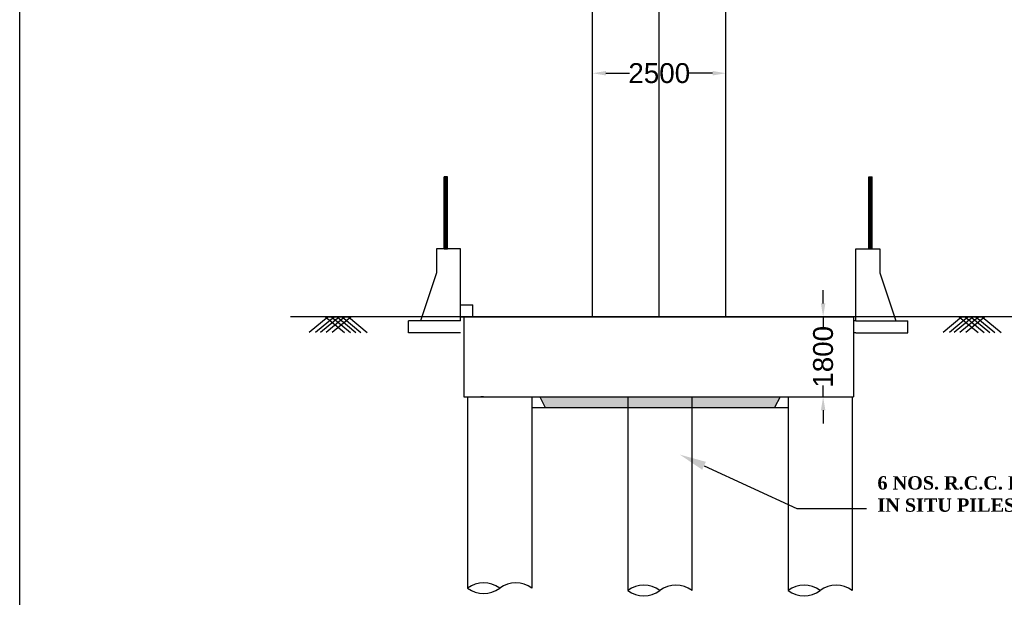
# Model space of a CAD drawing. Header units: inches. Extents: x -7742690772 to -3865980171, y -13316213144 to -6657882739.
# Tile 7 of 23: x -3867269367 to -3867232490, y -6658154723 to -6658133074. Entities that reach past the tile are written whole.
import ezdxf
from ezdxf import colors
from ezdxf.entities.mleader import LeaderData, LeaderLine
from ezdxf.math import Vec2, Vec3

# ---------------------------------------------------------------- set-up
doc = ezdxf.new("R2010")
doc.units = ezdxf.units.IN
doc.header["$MEASUREMENT"] = 0
doc.header["$PDMODE"] = 2
doc.header["$PDSIZE"] = 5
doc.layers.add('TEX', color=6, linetype='Continuous')
doc.layers.add('TEXT', color=7, linetype='Continuous')
doc.styles.add('dim', font='arial.ttf')
doc.styles.get("Standard").update_dxf_attribs({"font": 'timesbd.ttf', "height": 5})
doc.dimstyles.new('ISO-25', dxfattribs={"dimtxt": 200, "dimasz": 150, "dimexe": 240, "dimexo": 300, "dimgap": 0.02, "dimtad": 0, "dimdec": 0, "dimdsep": 46, "dimtxsty": 'Standard', "dimcen": 150, "dimclrd": 1, "dimclre": 1, "dimclrt": 1, "dimadec": 0, "dimazin": 0, "dimtfac": 1, "dimtdec": 0, "dimtmove": 2, "dimatfit": 3, "dimfxl": 240, "dimarcsym": 0})

# ---------------------------------------------------------------- blocks, each defined once
blk = doc.blocks.new('*D277')
at = {"layer": 'Defpoints', "color": 0, "ltscale": 20, "transparency": 16777216}
for p in [(-3867242913.708895, -6658135081.033559), (-3867247913.71944, -6658136436.271427, 45780.89713), (-3867242913.708895, -6658136437.185598, 45780.89713)]:
    blk.add_point(p, dxfattribs=at)
at = {"layer": 'TEX', "color": 0, "lineweight": -2, "ltscale": 20, "transparency": 16777216}
for p, q in [((-3867247913.71944, -6658136136.271427), (-3867247913.71944, -6658134841.033559)), ((-3867247413.71944, -6658135081.033559), (-3867246530.934167, -6658135081.033559)), ((-3867243413.708895, -6658135081.033559), (-3867244296.494168, -6658135081.033559)), ((-3867242913.708895, -6658136137.185598), (-3867242913.708895, -6658134841.033559))]:
    blk.add_line(p, q, dxfattribs=at)
at = {"layer": 'TEX', "color": 0, "ltscale": 20, "transparency": 16777216}
for points in [[(-3867247413.71944, -6658134997.700226), (-3867247413.71944, -6658135164.366892), (-3867247913.71944, -6658135081.033559)], [(-3867243413.708895, -6658134997.700226), (-3867243413.708895, -6658135164.366892), (-3867242913.708895, -6658135081.033559)]]:
    blk.add_solid(points, dxfattribs=at)
at = {"layer": 'TEX', "color": 0, "ltscale": 20, "transparency": 16777216, "insert": (-3867245413.714168, -6658135081.033559), "char_height": 744.8, "attachment_point": 5, "style": 'dim'}
blk.add_mtext('2500', dxfattribs=at)
blk = doc.blocks.new('*D183')
at = {"layer": 'Defpoints', "color": 0, "ltscale": 20, "transparency": 16777216}
for p in [(-3867240251.520175, -6658144209.314588, 45780.89713), (-3867240251.520172, -6658147209.314593, 45780.89713), (-3867239274.743896, -6658147209.314593)]:
    blk.add_point(p, dxfattribs=at)
at = {"layer": 'TEX', "color": 0, "lineweight": -2, "ltscale": 20, "transparency": 16777216}
for p, q in [((-3867239274.743896, -6658143709.314588), (-3867239274.743896, -6658143209.314588)), ((-3867239951.520175, -6658144209.314588), (-3867239034.743896, -6658144209.314588)), ((-3867239274.743896, -6658144209.314588), (-3867239274.743896, -6658144633.500593)), ((-3867239274.743896, -6658147209.314593), (-3867239274.743896, -6658146785.128588)), ((-3867239951.520172, -6658147209.314593), (-3867239034.743896, -6658147209.314593)), ((-3867239274.743896, -6658147709.314593), (-3867239274.743896, -6658148209.314593))]:
    blk.add_line(p, q, dxfattribs=at)
at = {"layer": 'TEX', "color": 0, "ltscale": 20, "transparency": 16777216}
for points in [[(-3867239358.077229, -6658143709.314588), (-3867239191.410562, -6658143709.314588), (-3867239274.743896, -6658144209.314588)], [(-3867239358.077229, -6658147709.314593), (-3867239191.410562, -6658147709.314593), (-3867239274.743896, -6658147209.314593)]]:
    blk.add_solid(points, dxfattribs=at)
at = {"layer": 'TEX', "color": 0, "ltscale": 20, "transparency": 16777216, "insert": (-3867239274.743896, -6658145709.314588), "char_height": 744.8, "attachment_point": 5, "rotation": 90, "style": 'dim'}
blk.add_mtext('1800', dxfattribs=at)

msp = doc.modelspace()

# ---------------------------------------------------------------- hatches: boundary and pattern name
at = {"ltscale": 20}
h = msp.add_hatch(dxfattribs=at)
h.set_pattern_fill('ANSI31', scale=300, style=0)
h.set_pattern_definition([(45, (-3867236159.96, -6658141653.205), (-26.516504, 26.516504), [])])
h.paths.add_polyline_path([(-3867253471.359465, -6658141662.985498), (-3867253342.512495, -6658141662.985498), (-3867253342.512495, -6658138962.985498), (-3867253468.838789, -6658138962.985498)])
h = msp.add_hatch(dxfattribs=at)
h.set_pattern_fill('ANSI31', scale=300, style=0)
h.set_pattern_definition([(45, (-3867230364.267, -6658141653.205), (-26.5165, 26.5165), [])])
h.paths.add_polyline_path([(-3867237435.419895, -6658141662.985595), (-3867237564.266864, -6658141662.985595), (-3867237564.266864, -6658138962.985595), (-3867237437.94057, -6658138962.985595)])
h = msp.add_hatch(dxfattribs=at)
h.set_pattern_fill('AR-CONC', scale=50)
h.set_pattern_definition([(50, (3874500264.96, 6657962716.9), (358.6300913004, -31.3760674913), [37.5, -412.5]), (355, (3874500264.96, 6657962716.9), (-69.3756668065, 376.09606685), [30, -330]), (100.45144446, (3874500294.85, 6657962714.28), (289.2544233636, 344.719995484), [31.870096, -350.571056]), (46.1842, (3874500264.96, 6657962816.9), (533.620665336, -82.759640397), [56.25, -618.75]), (96.63563549, (3874500309.43, 6657962810), (467.330972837, 487.059300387), [47.805171, -525.85688]), (351.18416399, (3874500264.96, 6657962816.9), (467.330972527, 487.059300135), [45, -495.0000005]), (21, (3874500314.96, 6657962791.9), (298.453526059, -201.3094453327), [37.5, -412.5]), (326, (3874500314.96, 6657962791.9), (121.657665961, 362.575022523), [30, -330]), (71.45144474, (3874500339.83, 6657962775.12), (420.111188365, 161.265576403), [31.870095, -350.571056]), (37.5, (3874500264.96, 6657962716.9), (6.0799276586, 166.4469269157), [0, -326, 0, -335, 0, -331.25]), (7.5, (3874500264.96, 6657962716.9), (131.534768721, 197.2058559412), [0, -191, 0, -318.5, 0, -126.25]), (327.5, (3874500153.46, 6657962716.9), (266.9112180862, -11.2774358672), [0, -125, 0, -390, 0, -517.5]), (317.5, (3874500103.46, 6657962716.9), (291.5930846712, 50.052491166), [0, -162.5, 0, -259, 0, -367.5])])
h.paths.add_polyline_path([(-3867249590.192061, -6658147209.314595), (-3867249890.192063, -6658147209.314595), (-3867249685.399325, -6658147609.314593), (-3867249590.192061, -6658147609.314593)])
h.paths.add_polyline_path([(-3867247190.192063, -6658147209.314595), (-3867249590.192061, -6658147209.314595), (-3867249590.192061, -6658147609.314593), (-3867247190.192063, -6658147609.314593)])
h.paths.add_polyline_path([(-3867243590.192066, -6658147209.314595), (-3867247190.192063, -6658147209.314595), (-3867247190.192063, -6658147609.314593), (-3867243590.192066, -6658147609.314593)])
h.paths.add_polyline_path([(-3867241190.192067, -6658147209.314595), (-3867243590.192066, -6658147209.314595), (-3867243590.192066, -6658147609.314593), (-3867241190.192067, -6658147609.314593)])
h.paths.add_polyline_path([(-3867240890.192063, -6658147209.314595), (-3867241190.192067, -6658147209.314595), (-3867241190.192067, -6658147609.314593), (-3867241094.984801, -6658147609.314593)])

# ---------------------------------------------------------------- linework, layer by layer
for p, q in [((-3867245427.184237, -6658125274.451597, 45780.89713), (-3867245427.184237, -6658144209.314577, 45780.89713)), ((-3867247927.184237, -6658129267.994366, 45780.89713), (-3867247927.184237, -6658144209.314576, 45780.89713)), ((-3867242927.184237, -6658129267.994366, 45780.89713), (-3867242927.184237, -6658144209.314577, 45780.89713)), ((-3867205881.59238, -6658144212.9856, 45780.89713), (-3867259226.46715, -6658144212.9856, 45780.89713)), ((-3867252737.139442, -6658144209.31459, 45780.89713), (-3867238137.139444, -6658144209.314584, 45780.89713)), ((-3867239061.867069, -6658144209.314577, 45780.89713), (-3867250061.867069, -6658144209.314576, 45780.89713))]:
    msp.add_line(p, q, dxfattribs=at)
at = {"color": 7, "ltscale": 20}
for p, q in [((-3867253471.359465, -6658141662.985498, 45780.89713), (-3867253468.838789, -6658138962.985498, 45780.89713)), ((-3867237435.419895, -6658141662.985595, 45780.89713), (-3867237437.94057, -6658138962.985595, 45780.89713)), ((-3867252851.236631, -6658141662.985498, 45780.89713), (-3867253751.236631, -6658141662.985498, 45780.89713)), ((-3867253751.236631, -6658141662.985498, 45780.89713), (-3867253751.236631, -6658142562.985498, 45780.89713)), ((-3867252851.236631, -6658144362.985498, 45780.89713), (-3867252851.236631, -6658141662.985498, 45780.89713)), ((-3867238055.542728, -6658144362.985595, 45780.89713), (-3867238055.542728, -6658141662.985595, 45780.89713)), ((-3867238055.542728, -6658141662.985595, 45780.89713), (-3867237155.542728, -6658141662.985595, 45780.89713)), ((-3867237155.542728, -6658141662.985595, 45780.89713), (-3867237155.542728, -6658142562.985595, 45780.89713)), ((-3867253751.236631, -6658142562.985498, 45780.89713), (-3867254351.236631, -6658144362.985498, 45780.89713)), ((-3867237155.542728, -6658142562.985595, 45780.89713), (-3867236555.542728, -6658144362.985595, 45780.89713)), ((-3867252851.236631, -6658143759.314479, 45780.89713), (-3867252401.236631, -6658143759.314479, 45780.89713)), ((-3867252401.236631, -6658144209.314479, 45780.89713), (-3867252401.236631, -6658143759.314479, 45780.89713)), ((-3867254351.236631, -6658144362.985498, 45780.89713), (-3867254801.236631, -6658144362.985498, 45780.89713)), ((-3867254801.236631, -6658144812.985498, 45780.89713), (-3867254801.236631, -6658144362.985498, 45780.89713)), ((-3867252851.236631, -6658144362.985498, 45780.89713), (-3867254351.236631, -6658144362.985498, 45780.89713)), ((-3867252851.236631, -6658144209.314479, 45780.89713), (-3867252401.236631, -6658144209.314479, 45780.89713)), ((-3867252737.139442, -6658144209.31459, 45780.89713), (-3867252737.139442, -6658147209.31459, 45780.89713)), ((-3867238137.139444, -6658144209.314584, 45780.89713), (-3867238137.139442, -6658147209.314587, 45780.89713)), ((-3867238055.542728, -6658144362.985595, 45780.89713), (-3867238137.139444, -6658144362.985595, 45780.89713)), ((-3867238055.542728, -6658144362.985595, 45780.89713), (-3867236555.542728, -6658144362.985595, 45780.89713)), ((-3867236555.542728, -6658144362.985595, 45780.89713), (-3867236105.542728, -6658144362.985595, 45780.89713)), ((-3867236105.542728, -6658144812.985595, 45780.89713), (-3867236105.542728, -6658144362.985595, 45780.89713)), ((-3867254351.236631, -6658144812.985498, 45780.89713), (-3867254801.236631, -6658144812.985498, 45780.89713)), ((-3867252851.236631, -6658144812.985498, 45780.89713), (-3867254351.236631, -6658144812.985498, 45780.89713)), ((-3867238055.542728, -6658144812.985595, 45780.89713), (-3867238137.139444, -6658144812.985595, 45780.89713)), ((-3867238055.542728, -6658144812.985595, 45780.89713), (-3867236555.542728, -6658144812.985595, 45780.89713)), ((-3867236555.542728, -6658144812.985595, 45780.89713), (-3867236105.542728, -6658144812.985595, 45780.89713)), ((-3867252737.139442, -6658147209.314599, 45780.89713), (-3867247190.192063, -6658147209.314593, 45780.89713)), ((-3867252590.192062, -6658147209.314595, 45780.89713), (-3867252590.192065, -6658154379.758153, 45780.89713)), ((-3867250190.192064, -6658147209.314595, 45780.89713), (-3867250190.192059, -6658154379.758166, 45780.89713)), ((-3867249890.192063, -6658147209.314595, 45780.89713), (-3867249685.399324, -6658147609.314595, 45780.89713)), ((-3867246590.192062, -6658147209.314595, 45780.89713), (-3867246590.192066, -6658154464.997926, 45780.89713)), ((-3867244190.192063, -6658147209.314595, 45780.89713), (-3867244190.19206, -6658154464.997926, 45780.89713)), ((-3867243590.192066, -6658147209.314593, 45780.89713), (-3867238137.139442, -6658147209.31459, 45780.89713)), ((-3867240890.192063, -6658147209.314595, 45780.89713), (-3867241094.984802, -6658147609.314595, 45780.89713)), ((-3867240590.192062, -6658147209.314595, 45780.89713), (-3867240590.192066, -6658154464.997926, 45780.89713)), ((-3867238190.192063, -6658147209.314595, 45780.89713), (-3867238190.19206, -6658154464.997926, 45780.89713))]:
    msp.add_line(p, q, dxfattribs=at)
at = {"color": 3, "ltscale": 20}
msp.add_line((-3867251990.192062, -6658147209.314593, 45780.89713), (-3867252090.23686, -6658147209.314593, 45780.89713), dxfattribs=at)
at = {"color": 0, "ltscale": 20}
for p, q in [((-3867249890.192063, -6658147209.314595, 45780.89713), (-3867240890.192063, -6658147209.314593, 45780.89713)), ((-3867250190.192063, -6658147609.314592, 45780.89713), (-3867240590.192062, -6658147609.314594, 45780.89713))]:
    msp.add_line(p, q, dxfattribs=at)
at = {"ltscale": 20}
msp.add_lwpolyline([(-3867269366.672482, -6658057300.890121), (-3867057069.576999, -6658057300.890121), (-3867057069.576999, -6658179970.008903), (-3867269366.672482, -6658179970.008903)], close=True, dxfattribs=at)
at = {"color": 7, "ltscale": 20, "elevation": 45780.89713}
for points in [[(-3867253471.359465, -6658141662.865107), (-3867253342.512495, -6658141662.985498), (-3867253342.512495, -6658138962.985498), (-3867253468.838789, -6658138962.985498)], [(-3867237435.419895, -6658141662.865203), (-3867237564.266864, -6658141662.985595), (-3867237564.266864, -6658138962.985595), (-3867237437.94057, -6658138962.985595)]]:
    msp.add_lwpolyline(points, dxfattribs=at)
at = {"color": 7, "ltscale": 20}
for centre in [(-3867250590.236861, -6658147209.314595, 45780.89713), (-3867245390.236861, -6658147209.314595, 45780.89713)]:
    msp.add_arc(centre, 1200, 180, 180.0014753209, dxfattribs=at)
at = {"layer": 'TEX', "color": 0, "ltscale": 20}
for p, q in [((-3867257814.148752, -6658144212.985611, 45780.89713), (-3867258520.090089, -6658144795.007143, 45780.89713)), ((-3867257578.243744, -6658144212.985609, 45780.89713), (-3867258284.185079, -6658144795.007137, 45780.89713)), ((-3867257392.700478, -6658144212.985601, 45780.89713), (-3867258098.641812, -6658144795.007133, 45780.89713)), ((-3867257913.215603, -6658144212.985613, 45780.89713), (-3867256957.005131, -6658144212.98559, 45780.89713)), ((-3867257913.215603, -6658144212.985613, 45780.89713), (-3867257207.27424, -6658144795.007111, 45780.89713)), ((-3867257183.964302, -6658144212.985596, 45780.89713), (-3867257889.905644, -6658144795.007128, 45780.89713)), ((-3867257686.256432, -6658144212.985609, 45780.89713), (-3867256980.315064, -6658144795.007105, 45780.89713)), ((-3867256957.005131, -6658144212.98559, 45780.89713), (-3867257662.946471, -6658144795.007122, 45780.89713)), ((-3867257477.520258, -6658144212.985603, 45780.89713), (-3867256771.578893, -6658144795.007101, 45780.89713)), ((-3867257291.976992, -6658144212.985601, 45780.89713), (-3867256586.03563, -6658144795.007095, 45780.89713)), ((-3867257056.071981, -6658144212.985592, 45780.89713), (-3867256350.130618, -6658144795.00709, 45780.89713)), ((-3867234077.901307, -6658144212.985611, 45780.89713), (-3867234783.842644, -6658144795.007143, 45780.89713)), ((-3867233841.996299, -6658144212.985609, 45780.89713), (-3867234547.937634, -6658144795.007137, 45780.89713)), ((-3867233656.453032, -6658144212.985601, 45780.89713), (-3867234362.394367, -6658144795.007133, 45780.89713)), ((-3867234176.968158, -6658144212.985613, 45780.89713), (-3867233220.757686, -6658144212.98559, 45780.89713)), ((-3867234176.968158, -6658144212.985613, 45780.89713), (-3867233471.026794, -6658144795.007111, 45780.89713)), ((-3867233447.716857, -6658144212.985596, 45780.89713), (-3867234153.658199, -6658144795.007128, 45780.89713)), ((-3867233950.008986, -6658144212.985609, 45780.89713), (-3867233244.067619, -6658144795.007105, 45780.89713)), ((-3867233220.757686, -6658144212.98559, 45780.89713), (-3867233926.699026, -6658144795.007122, 45780.89713)), ((-3867233741.272813, -6658144212.985603, 45780.89713), (-3867233035.331448, -6658144795.007101, 45780.89713)), ((-3867233555.729547, -6658144212.985601, 45780.89713), (-3867232849.788185, -6658144795.007095, 45780.89713)), ((-3867233319.824536, -6658144212.985592, 45780.89713), (-3867232613.883173, -6658144795.00709, 45780.89713)), ((-3867249890.192063, -6658147209.314593, 45780.89713), (-3867240890.192063, -6658147209.314593, 45780.89713)), ((-3867249890.192063, -6658147209.314595, 45780.89713), (-3867240890.192063, -6658147209.314595, 45780.89713)), ((-3867238790.192057, -6658147209.314593, 45780.89713), (-3867238690.23686, -6658147209.314593, 45780.89713))]:
    msp.add_line(p, q, dxfattribs=at)
for centre, radius, start, end in [((-3867240190.236859, -6658147209.314595, 45780.89713), 1200, 359.9985246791, 0), ((-3867251990.191914, -6658155179.165362, 45780.89713), 999.525739, 53.1097210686, 126.8902789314), ((-3867250790.191922, -6658155179.165362, 45780.89713), 999.525738, 52.7600674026, 126.8902789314), ((-3867245990.191915, -6658155264.405135, 45780.89713), 999.525739, 53.1097210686, 126.8902789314), ((-3867244790.191923, -6658155264.405135, 45780.89713), 999.525738, 52.7600674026, 126.8902789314), ((-3867239990.191915, -6658155264.405135, 45780.89713), 999.525739, 53.1097210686, 126.8902789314), ((-3867238790.191923, -6658155264.405135, 45780.89713), 999.525738, 52.7600674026, 126.8902789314), ((-3867251990.191914, -6658153580.351172, 45780.89713), 999.525739, 233.1096992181, 306.8903007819), ((-3867245990.191915, -6658153665.590945, 45780.89713), 999.525739, 233.1096992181, 306.8903007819), ((-3867239990.191915, -6658153665.590945, 45780.89713), 999.525739, 233.1096992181, 306.8903007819)]:
    msp.add_arc(centre, radius, start, end, dxfattribs=at)

# ---------------------------------------------------------------- texts
at = {"layer": 'TEXT', "color": 0, "insert": (-3867237241.37627, -6658150182.855086), "char_height": 500, "width": 10372.60382558, "attachment_point": 1}
msp.add_mtext('6 NOS. R.C.C. BORED CAST IN SITU PILES 1000 %%C EACH', dxfattribs=at)

# ---------------------------------------------------------------- dimensions: what is measured, and where the dimension line sits
at = {"layer": 'TEX', "color": 0, "ltscale": 20}
dim = msp.add_linear_dim(base=(-3867242913.708895, -6658135081.033559), p1=(-3867247913.71944, -6658136436.271427, 45780.89713), p2=(-3867242913.708895, -6658136437.185598, 45780.89713), text='2500', dimstyle='ISO-25', override={"dimtxt": 744.8, "dimasz": 500, "dimlfac": 0.5, "dimtxsty": 'dim', "dimclrd": 0, "dimclre": 0, "dimclrt": 0}, dxfattribs=at)
dim.commit()
dim.dimension.update_dxf_attribs({"geometry": '*D277', "text_midpoint": (-3867245413.714168, -6658135081.033559)})
dim = msp.add_linear_dim(base=(-3867239274.743896, -6658147209.314593), p1=(-3867240251.520173, -6658144209.314584, 45780.89713), p2=(-3867240251.52017, -6658147209.31459, 45780.89713), angle=90, text='1800', dimstyle='ISO-25', override={"dimtxt": 744.8, "dimasz": 500, "dimlfac": 0.5, "dimtxsty": 'dim', "dimclrd": 0, "dimclre": 0, "dimclrt": 0}, dxfattribs=at)
dim.commit()
dim.dimension.update_dxf_attribs({"geometry": '*D183', "text_midpoint": (-3867239274.743896, -6658145709.314588)})

# ---------------------------------------------------------------- leaders
at = {"color": 7, "ltscale": 20}
ml = msp.add_multileader_mtext('Standard', dxfattribs=at)
ml.set_content('', color=7)
ml.set_leader_properties()
ml.build(insert=Vec2(0, 0))
ml.multileader.update_dxf_attribs({"text_right_attachment_type": 6, "dogleg_length": 0.36, "arrow_head_size": 1000})
ctx = ml.context
ctx.base_point, ctx.char_height, ctx.arrow_head_size, ctx.landing_gap_size, ctx.plane_origin = Vec3(-3867237649.810569, -6658151391.729332), 3, 1000, 0.09, Vec3(-3867243554.198298, -6658149244.83131)
ctx.right_attachment = 6
notes = []
notes.append((ctx, [(0, (1, 1, 0), (-3867240262.629287, -6658151391.729332), (1, 0), 2612.818719, [(0, [(-3867244643.565601, -6658149375.244589)], 0, [])])]))
ctx.mtext.insert, ctx.mtext.flow_direction = Vec3(-3867237649.720569, -6658151390.229332), 5
for ctx, leaders in notes:
    for number, flags, end, landing, length, lines in leaders:
        leader = LeaderData()
        leader.index, (leader.has_last_leader_line, leader.has_dogleg_vector, leader.attachment_direction) = number, flags
        leader.last_leader_point, leader.dogleg_vector, leader.dogleg_length = Vec3(end), Vec3(landing), length
        for number, points, colour, breaks in lines:
            line = LeaderLine()
            line.index, line.vertices, line.color, line.breaks = number, Vec3.list(points), colors.encode_raw_color(colour), breaks
            leader.lines.append(line)
        ctx.leaders.append(leader)

doc.saveas('drawing.dxf')
